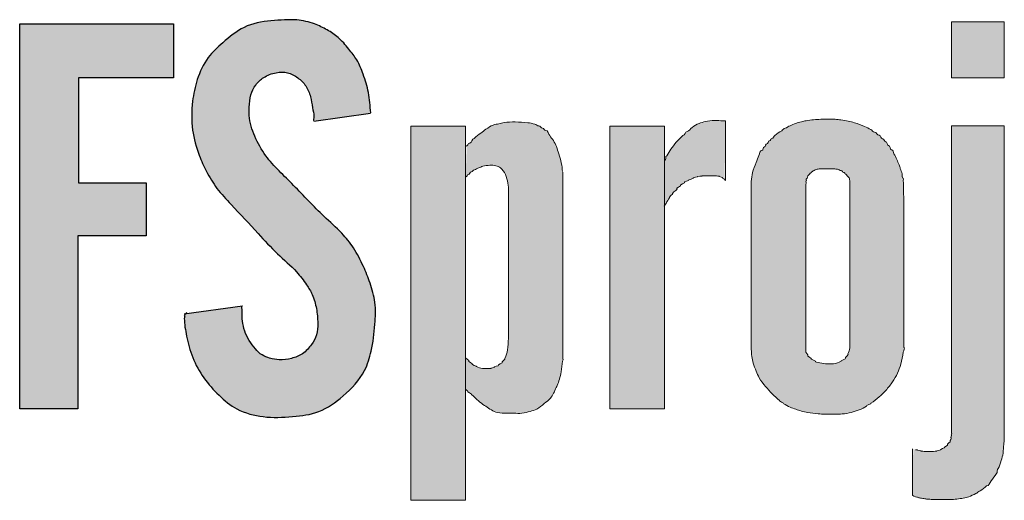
# Model space of a CAD drawing. Header units: centimetres. Extents: x 18292 to 3593338517, y 11794 to 62103.
# Tile 137 of 147: x 3593337145 to 3593337201, y 12859 to 12886. Entities that reach past the tile are written whole.
import ezdxf

# ---------------------------------------------------------------- set-up
doc = ezdxf.new("R2010")
doc.units = ezdxf.units.CM
doc.header["$MEASUREMENT"] = 0

msp = doc.modelspace()

# ---------------------------------------------------------------- hatches: boundary and pattern name
at = {"linetype": 'Continuous', "lineweight": 25, "true_color": 0xdf0000}
for points in [[(3593337154.103, 12869.134), (3593337154.108, 12868.686), (3593337154.137, 12868.4), (3593337154.196, 12868.052), (3593337154.307, 12867.536), (3593337154.411, 12867.145), (3593337154.517, 12866.816), (3593337154.621, 12866.548), (3593337154.741, 12866.285), (3593337154.876, 12866.028), (3593337155.024, 12865.778), (3593337155.185, 12865.536), (3593337155.356, 12865.303), (3593337155.576, 12865.034), (3593337155.809, 12864.777), (3593337156.053, 12864.529), (3593337156.309, 12864.292), (3593337156.532, 12864.105), (3593337156.766, 12863.933), (3593337156.96, 12863.808), (3593337157.163, 12863.697), (3593337157.373, 12863.601), (3593337157.645, 12863.5), (3593337157.925, 12863.418), (3593337158.21, 12863.356), (3593337158.556, 12863.303), (3593337158.902, 12863.271), (3593337159.306, 12863.258), (3593337159.711, 12863.266), (3593337160.233, 12863.3), (3593337160.698, 12863.349), (3593337161.043, 12863.404), (3593337161.326, 12863.466), (3593337161.601, 12863.547), (3593337161.816, 12863.629), (3593337162.024, 12863.726), (3593337162.276, 12863.865), (3593337162.52, 12864.022), (3593337162.757, 12864.194), (3593337163.031, 12864.415), (3593337163.297, 12864.649), (3593337163.509, 12864.852), (3593337163.711, 12865.064), (3593337163.899, 12865.285), (3593337164.039, 12865.47), (3593337164.167, 12865.661), (3593337164.282, 12865.86), (3593337164.384, 12866.067), (3593337164.492, 12866.335), (3593337164.583, 12866.611), (3593337164.671, 12866.948), (3593337164.753, 12867.346), (3593337164.823, 12867.803), (3593337164.88, 12868.32), (3593337164.921, 12868.9), (3593337164.93, 12869.248), (3593337164.92, 12869.536), (3593337164.892, 12869.823), (3593337164.841, 12870.108), (3593337164.773, 12870.389), (3593337164.672, 12870.723), (3593337164.517, 12871.16), (3593337164.345, 12871.589), (3593337164.154, 12872.011), (3593337163.971, 12872.372), (3593337163.799, 12872.674), (3593337163.644, 12872.918), (3593337163.476, 12873.154), (3593337163.298, 12873.382), (3593337163.109, 12873.601), (3593337162.91, 12873.812), (3593337162.621, 12874.094), (3593337161.942, 12874.724), (3593337161.529, 12875.129), (3593337160.885, 12875.794), (3593337160.242, 12876.459), (3593337159.427, 12877.28), (3593337159.149, 12877.575), (3593337158.921, 12877.837), (3593337158.742, 12878.064), (3593337158.576, 12878.3), (3593337158.423, 12878.545), (3593337158.282, 12878.798), (3593337158.13, 12879.112), (3593337157.996, 12879.436), (3593337157.902, 12879.712), (3593337157.842, 12879.937), (3593337157.799, 12880.164), (3593337157.775, 12880.393), (3593337157.77, 12880.624), (3593337157.788, 12881.03), (3593337157.813, 12881.261), (3593337157.844, 12881.432), (3593337157.889, 12881.599), (3593337157.951, 12881.762), (3593337158.029, 12881.918), (3593337158.122, 12882.066), (3593337158.23, 12882.203), (3593337158.351, 12882.328), (3593337158.484, 12882.441), (3593337158.628, 12882.539), (3593337158.78, 12882.623), (3593337158.939, 12882.693), (3593337159.105, 12882.749), (3593337159.275, 12882.79), (3593337159.449, 12882.818), (3593337159.625, 12882.83), (3593337159.799, 12882.822), (3593337159.968, 12882.791), (3593337160.132, 12882.736), (3593337160.289, 12882.659), (3593337160.438, 12882.567), (3593337160.581, 12882.463), (3593337160.715, 12882.35), (3593337160.839, 12882.228), (3593337160.949, 12882.094), (3593337161.044, 12881.95), (3593337161.123, 12881.795), (3593337161.187, 12881.632), (3593337161.238, 12881.465), (3593337161.289, 12881.238), (3593337161.38, 12880.727), (3593337161.423, 12880.5), (3593337161.441, 12880.326), (3593337161.444, 12880.041), (3593337164.658, 12880.521), (3593337164.605, 12881.131), (3593337164.553, 12881.516), (3593337164.49, 12881.843), (3593337164.408, 12882.166), (3593337164.292, 12882.538), (3593337164.14, 12882.958), (3593337164.03, 12883.214), (3593337163.931, 12883.413), (3593337163.818, 12883.604), (3593337163.66, 12883.832), (3593337163.418, 12884.138), (3593337163.166, 12884.437), (3593337162.976, 12884.639), (3593337162.814, 12884.791), (3593337162.641, 12884.93), (3593337162.458, 12885.058), (3593337162.221, 12885.204), (3593337161.927, 12885.362), (3593337161.675, 12885.479), (3593337161.415, 12885.581), (3593337161.149, 12885.664), (3593337160.878, 12885.729), (3593337160.602, 12885.772), (3593337160.325, 12885.792), (3593337159.991, 12885.791), (3593337159.27, 12885.761), (3593337158.881, 12885.728), (3593337158.547, 12885.683), (3593337158.216, 12885.617), (3593337157.946, 12885.544), (3593337157.685, 12885.451), (3593337157.482, 12885.362), (3593337157.288, 12885.258), (3593337157.053, 12885.11), (3593337156.828, 12884.947), (3593337156.566, 12884.737), (3593337156.142, 12884.367), (3593337155.896, 12884.139), (3593337155.701, 12883.941), (3593337155.555, 12883.775), (3593337155.419, 12883.6), (3593337155.295, 12883.416), (3593337155.156, 12883.175), (3593337155.034, 12882.924), (3593337154.927, 12882.664), (3593337154.818, 12882.346), (3593337154.728, 12882.024), (3593337154.645, 12881.644), (3593337154.584, 12881.26), (3593337154.543, 12880.872), (3593337154.523, 12880.482), (3593337154.526, 12880.092), (3593337154.549, 12879.758), (3593337154.591, 12879.427), (3593337154.652, 12879.099), (3593337154.731, 12878.774), (3593337154.844, 12878.401), (3593337154.977, 12878.034), (3593337155.127, 12877.675), (3593337155.294, 12877.323), (3593337155.476, 12876.979), (3593337155.646, 12876.691), (3593337155.829, 12876.412), (3593337155.993, 12876.187), (3593337156.203, 12875.929), (3593337156.461, 12875.637), (3593337157.982, 12874.015), (3593337158.885, 12873.032), (3593337159.194, 12872.712), (3593337159.474, 12872.442), (3593337160.13, 12871.84), (3593337160.366, 12871.605), (3593337160.553, 12871.4), (3593337160.729, 12871.185), (3593337160.928, 12870.917), (3593337161.115, 12870.64), (3593337161.258, 12870.401), (3593337161.357, 12870.202), (3593337161.438, 12869.995), (3593337161.503, 12869.782), (3593337161.566, 12869.51), (3593337161.618, 12869.18), (3593337161.65, 12868.849), (3593337161.661, 12868.513), (3593337161.654, 12868.289), (3593337161.635, 12868.123), (3593337161.599, 12867.961), (3593337161.545, 12867.805), (3593337161.473, 12867.654), (3593337161.387, 12867.509), (3593337161.257, 12867.325), (3593337161.152, 12867.193), (3593337161.037, 12867.07), (3593337160.914, 12866.958), (3593337160.781, 12866.859), (3593337160.637, 12866.775), (3593337160.485, 12866.705), (3593337160.327, 12866.647), (3593337160.11, 12866.588), (3593337159.89, 12866.549), (3593337159.669, 12866.529), (3593337159.446, 12866.53), (3593337159.225, 12866.553), (3593337159.006, 12866.596), (3593337158.845, 12866.642), (3593337158.688, 12866.701), (3593337158.54, 12866.777), (3593337158.447, 12866.839), (3593337158.319, 12866.945), (3593337158.2, 12867.063), (3593337158.053, 12867.232), (3593337157.918, 12867.409), (3593337157.794, 12867.593), (3593337157.683, 12867.786), (3593337157.587, 12867.986), (3593337157.527, 12868.143), (3593337157.464, 12868.36), (3593337157.411, 12868.633), (3593337157.38, 12868.896), (3593337157.372, 12869.11), (3593337157.386, 12869.347), (3593337157.396, 12869.531)], [(3593337144.779, 12863.742), (3593337148.074, 12863.742), (3593337148.074, 12873.556), (3593337151.945, 12873.556), (3593337151.945, 12876.556), (3593337148.103, 12876.556), (3593337148.103, 12882.501), (3593337153.488, 12882.501), (3593337153.488, 12885.557), (3593337144.779, 12885.557)]]:
    msp.add_hatch(color=12, dxfattribs=at).paths.add_polyline_path(points)
at = {"linetype": 'Continuous', "lineweight": 20}
for points in [[(3593337200.544, 12885.68), (3593337197.562, 12885.68), (3593337197.562, 12882.506), (3593337200.544, 12882.506)], [(3593337170.037, 12879.764), (3593337166.938, 12879.764), (3593337166.938, 12858.558), (3593337170.037, 12858.558)], [(3593337170.103, 12878.668), (3593337170.037, 12876.88), (3593337170.238, 12877.067), (3593337170.465, 12877.254), (3593337170.558, 12877.312), (3593337170.709, 12877.377), (3593337170.999, 12877.493), (3593337171.123, 12877.524), (3593337171.306, 12877.544), (3593337171.565, 12877.548), (3593337171.711, 12877.531), (3593337171.816, 12877.501), (3593337171.916, 12877.454), (3593337172.009, 12877.394), (3593337172.092, 12877.321), (3593337172.176, 12877.223), (3593337172.246, 12877.115), (3593337172.311, 12876.984), (3593337172.365, 12876.829), (3593337172.411, 12876.634), (3593337172.449, 12876.363), (3593337172.467, 12876.071), (3593337172.462, 12875.741), (3593337172.455, 12875.612), (3593337172.452, 12867.545), (3593337172.435, 12867.26), (3593337172.403, 12867.041), (3593337172.353, 12866.842), (3593337172.287, 12866.663), (3593337172.209, 12866.505), (3593337172.147, 12866.413), (3593337172.01, 12866.282), (3593337171.902, 12866.214), (3593337171.715, 12866.129), (3593337171.522, 12866.052), (3593337171.127, 12866.037), (3593337170.986, 12866.039), (3593337170.863, 12866.063), (3593337170.697, 12866.122), (3593337170.506, 12866.207), (3593337170.413, 12866.264), (3593337170.126, 12866.561), (3593337170.037, 12866.65), (3593337170.037, 12864.85), (3593337170.146, 12864.738), (3593337170.302, 12864.611), (3593337170.439, 12864.497), (3593337170.747, 12864.205), (3593337170.903, 12864.08), (3593337171.197, 12863.877), (3593337171.536, 12863.66), (3593337171.674, 12863.587), (3593337171.799, 12863.542), (3593337171.952, 12863.512), (3593337172.154, 12863.497), (3593337172.847, 12863.492), (3593337173.137, 12863.489), (3593337173.314, 12863.506), (3593337173.532, 12863.553), (3593337173.855, 12863.648), (3593337174.021, 12863.713), (3593337174.156, 12863.788), (3593337174.301, 12863.891), (3593337174.704, 12864.216), (3593337174.815, 12864.324), (3593337174.898, 12864.427), (3593337174.981, 12864.559), (3593337175.083, 12864.759), (3593337175.255, 12865.149), (3593337175.336, 12865.381), (3593337175.41, 12865.661), (3593337175.467, 12865.968), (3593337175.528, 12866.455), (3593337175.54, 12866.566), (3593337175.53, 12877.173), (3593337175.475, 12877.566), (3593337175.417, 12877.831), (3593337175.239, 12878.432), (3593337175.154, 12878.668), (3593337175.073, 12878.838), (3593337174.986, 12878.98), (3593337174.773, 12879.266), (3593337174.652, 12879.438), (3593337174.582, 12879.514), (3593337174.5, 12879.577), (3593337174.183, 12879.78), (3593337174.05, 12879.842), (3593337173.871, 12879.901), (3593337173.667, 12879.945), (3593337173.377, 12879.981), (3593337173.022, 12880), (3593337172.603, 12880), (3593337172.332, 12879.981), (3593337172.106, 12879.943), (3593337171.656, 12879.846), (3593337171.52, 12879.797), (3593337171.373, 12879.718), (3593337171.163, 12879.576), (3593337170.711, 12879.239), (3593337170.553, 12879.103), (3593337170.407, 12878.953), (3593337170.262, 12878.803)], [(3593337181.304, 12879.764), (3593337178.204, 12879.764), (3593337178.204, 12863.748), (3593337181.304, 12863.748)], [(3593337181.328, 12877.875), (3593337181.304, 12875.231), (3593337181.432, 12875.464), (3593337181.701, 12875.892), (3593337181.782, 12875.998), (3593337181.909, 12876.134), (3593337182.179, 12876.391), (3593337182.323, 12876.509), (3593337182.456, 12876.599), (3593337182.644, 12876.699), (3593337182.898, 12876.814), (3593337183.1, 12876.884), (3593337183.268, 12876.923), (3593337183.48, 12876.946), (3593337183.826, 12876.954), (3593337184.319, 12876.942), (3593337184.423, 12876.923), (3593337184.598, 12876.827), (3593337184.699, 12876.739), (3593337184.759, 12880.071), (3593337184.418, 12880.076), (3593337184.103, 12880.083), (3593337183.867, 12880.066), (3593337183.612, 12880.024), (3593337183.399, 12879.973), (3593337183.232, 12879.912), (3593337183.074, 12879.831), (3593337182.89, 12879.712), (3593337182.684, 12879.556), (3593337182.506, 12879.4), (3593337182.093, 12879), (3593337181.946, 12878.84), (3593337181.799, 12878.653), (3593337181.562, 12878.31), (3593337181.439, 12878.107)], [(3593337195.353, 12858.853), (3593337195.45, 12858.798), (3593337195.621, 12858.731), (3593337195.78, 12858.686), (3593337196.198, 12858.622), (3593337196.731, 12858.601), (3593337197.338, 12858.602), (3593337197.613, 12858.609), (3593337197.961, 12858.644), (3593337198.269, 12858.695), (3593337198.484, 12858.747), (3593337198.657, 12858.808), (3593337198.857, 12858.902), (3593337199.081, 12859.029), (3593337199.281, 12859.162), (3593337199.44, 12859.286), (3593337199.576, 12859.411), (3593337199.725, 12859.573), (3593337199.912, 12859.802), (3593337200.027, 12859.969), (3593337200.106, 12860.114), (3593337200.219, 12860.385), (3593337200.356, 12860.747), (3593337200.422, 12860.976), (3593337200.468, 12861.211), (3593337200.498, 12861.504), (3593337200.541, 12862.017), (3593337200.544, 12879.779), (3593337197.562, 12879.779), (3593337197.559, 12862.35), (3593337197.52, 12862.018), (3593337197.492, 12861.923), (3593337197.393, 12861.778), (3593337197.252, 12861.638), (3593337197.131, 12861.538), (3593337197.015, 12861.463), (3593337196.891, 12861.404), (3593337196.741, 12861.356), (3593337196.586, 12861.328), (3593337196.409, 12861.318), (3593337196.035, 12861.317), (3593337195.899, 12861.336), (3593337195.633, 12861.407), (3593337195.497, 12861.43), (3593337195.387, 12861.464)]]:
    msp.add_hatch(color=152, dxfattribs=at).paths.add_polyline_path(points)
h = msp.add_hatch(color=152, dxfattribs=at)
h.paths.add_polyline_path([(3593337186.215, 12867.083), (3593337186.245, 12866.713), (3593337186.281, 12866.49), (3593337186.33, 12866.298), (3593337186.417, 12866.059), (3593337186.605, 12865.614), (3593337186.683, 12865.463), (3593337186.791, 12865.298), (3593337186.949, 12865.096), (3593337187.244, 12864.751), (3593337187.42, 12864.566), (3593337187.628, 12864.374), (3593337187.933, 12864.12), (3593337188.072, 12864.021), (3593337188.244, 12863.924), (3593337188.503, 12863.807), (3593337188.795, 12863.696), (3593337189.093, 12863.606), (3593337189.398, 12863.538), (3593337189.734, 12863.486), (3593337190.073, 12863.456), (3593337190.583, 12863.441), (3593337191.206, 12863.446), (3593337191.46, 12863.464), (3593337191.713, 12863.504), (3593337191.989, 12863.568), (3593337192.232, 12863.646), (3593337192.441, 12863.735), (3593337192.666, 12863.855), (3593337192.956, 12864.032), (3593337193.189, 12864.194), (3593337193.389, 12864.353), (3593337193.578, 12864.524), (3593337193.776, 12864.727), (3593337193.981, 12864.962), (3593337194.154, 12865.187), (3593337194.297, 12865.399), (3593337194.424, 12865.62), (3593337194.532, 12865.851), (3593337194.622, 12866.09), (3593337194.701, 12866.362), (3593337194.774, 12866.695), (3593337194.863, 12867.226), (3593337194.86, 12875.501), (3593337194.817, 12876.824), (3593337194.791, 12876.966), (3593337194.723, 12877.183), (3593337194.554, 12877.648), (3593337194.418, 12877.949), (3593337194.239, 12878.297), (3593337194.142, 12878.455), (3593337193.851, 12878.856), (3593337193.767, 12878.946), (3593337193.452, 12879.244), (3593337193.321, 12879.344), (3593337192.96, 12879.583), (3593337192.76, 12879.691), (3593337192.496, 12879.809), (3593337192.205, 12879.915), (3593337191.889, 12880.008), (3593337191.607, 12880.071), (3593337191.219, 12880.128), (3593337190.932, 12880.155), (3593337190.416, 12880.162), (3593337190.045, 12880.152), (3593337189.614, 12880.113), (3593337189.267, 12880.062), (3593337189.005, 12880.004), (3593337188.729, 12879.919), (3593337188.46, 12879.814), (3593337188.255, 12879.716), (3593337188.114, 12879.631), (3593337187.877, 12879.467), (3593337187.65, 12879.321), (3593337187.554, 12879.244), (3593337187.351, 12879.04), (3593337187.217, 12878.911), (3593337186.941, 12878.577), (3593337186.812, 12878.391), (3593337186.685, 12878.178), (3593337186.596, 12877.992), (3593337186.347, 12877.357), (3593337186.287, 12877.161), (3593337186.247, 12876.959), (3593337186.215, 12876.651)])
h.paths.add_polyline_path([(3593337189.312, 12866.986), (3593337189.314, 12876.636), (3593337189.336, 12876.749), (3593337189.37, 12876.838), (3593337189.428, 12876.938), (3593337189.521, 12877.059), (3593337189.602, 12877.141), (3593337189.692, 12877.212), (3593337189.826, 12877.287), (3593337189.915, 12877.32), (3593337190.048, 12877.338), (3593337190.66, 12877.356), (3593337190.908, 12877.35), (3593337191.079, 12877.328), (3593337191.208, 12877.291), (3593337191.312, 12877.243), (3593337191.407, 12877.178), (3593337191.568, 12877.042), (3593337191.649, 12876.961), (3593337191.769, 12876.782), (3593337191.797, 12876.666), (3593337191.793, 12867.177), (3593337191.741, 12866.999), (3593337191.652, 12866.78), (3593337191.591, 12866.671), (3593337191.464, 12866.541), (3593337191.344, 12866.467), (3593337191.159, 12866.379), (3593337190.997, 12866.323), (3593337190.862, 12866.296), (3593337190.708, 12866.287), (3593337190.382, 12866.302), (3593337190.167, 12866.33), (3593337190.001, 12866.37), (3593337189.856, 12866.425), (3593337189.721, 12866.498), (3593337189.581, 12866.597), (3593337189.426, 12866.749), (3593337189.37, 12866.841)], flags=0)

# ---------------------------------------------------------------- linework, layer by layer
at = {"color": 152, "linetype": 'Continuous', "lineweight": 20}
for p, q in [((3593337172.455, 12867.736), (3593337172.455, 12875.612)), ((3593337178.204, 12863.748), (3593337181.304, 12863.748))]:
    msp.add_line(p, q, dxfattribs=at)
at = {"color": 12, "linetype": 'Continuous', "lineweight": 25, "true_color": 0xdf0000, "flags": 128}
msp.add_lwpolyline([(3593337144.779, 12863.742), (3593337144.779, 12885.557), (3593337153.488, 12885.557), (3593337153.488, 12882.501), (3593337148.103, 12882.501), (3593337148.103, 12876.556), (3593337151.945, 12876.556), (3593337151.945, 12873.556), (3593337148.074, 12873.556), (3593337148.074, 12863.742)], close=True, dxfattribs=at)
at = {"color": 152, "linetype": 'Continuous', "lineweight": 20, "flags": 128}
for points in [[(3593337197.562, 12885.68), (3593337200.544, 12885.68), (3593337200.544, 12882.506), (3593337197.562, 12882.506)], [(3593337166.938, 12879.764), (3593337170.037, 12879.764), (3593337170.037, 12858.558), (3593337166.938, 12858.558)], [(3593337178.204, 12879.764), (3593337181.304, 12879.764), (3593337181.304, 12863.748), (3593337178.204, 12863.748)]]:
    msp.add_lwpolyline(points, close=True, dxfattribs=at)
at = {"color": 12, "linetype": 'Continuous', "lineweight": 25, "true_color": 0xdf0000, "flags": 128}
for points in [[(3593337161.444, 12880.041), (3593337164.648, 12880.51)], [(3593337154.103, 12869.134), (3593337157.392, 12869.585)]]:
    msp.add_lwpolyline(points, dxfattribs=at)
at = {"color": 152, "linetype": 'Continuous', "lineweight": 20, "flags": 128}
for points in [[(3593337184.759, 12880.071), (3593337184.759, 12876.681)], [(3593337197.562, 12862.37), (3593337197.562, 12879.779), (3593337200.544, 12879.779), (3593337200.544, 12862.054)], [(3593337175.532, 12877.152), (3593337175.54, 12866.566)], [(3593337186.213, 12876.63), (3593337186.213, 12867.111)], [(3593337189.312, 12876.483), (3593337189.312, 12866.986)], [(3593337191.797, 12867.192), (3593337191.797, 12876.666)], [(3593337194.863, 12867.226), (3593337194.863, 12875.439)], [(3593337195.353, 12858.853), (3593337195.353, 12861.469)]]:
    msp.add_lwpolyline(points, dxfattribs=at)
at = {"color": 12, "linetype": 'Continuous', "lineweight": 25, "true_color": 0xdf0000}
for points, knots in [([(3593337164.658, 12880.521), (3593337164.628, 12880.907), (3593337164.598, 12881.294), (3593337164.526, 12881.673), (3593337164.459, 12882.023), (3593337164.355, 12882.367), (3593337164.234, 12882.706), (3593337164.134, 12882.987), (3593337164.022, 12883.264), (3593337163.871, 12883.518), (3593337163.742, 12883.736), (3593337163.583, 12883.937), (3593337163.421, 12884.135), (3593337163.23, 12884.369), (3593337163.035, 12884.599), (3593337162.808, 12884.795), (3593337162.62, 12884.958), (3593337162.41, 12885.096), (3593337162.192, 12885.22), (3593337161.964, 12885.351), (3593337161.727, 12885.465), (3593337161.481, 12885.557), (3593337161.157, 12885.677), (3593337160.816, 12885.759), (3593337160.472, 12885.784), (3593337160.242, 12885.801), (3593337160.011, 12885.793), (3593337159.781, 12885.784), (3593337159.524, 12885.775), (3593337159.268, 12885.764), (3593337159.011, 12885.741), (3593337158.488, 12885.694), (3593337157.958, 12885.592), (3593337157.492, 12885.366), (3593337157.047, 12885.152), (3593337156.661, 12884.825), (3593337156.283, 12884.493), (3593337155.985, 12884.229), (3593337155.692, 12883.963), (3593337155.456, 12883.65), (3593337155.177, 12883.28), (3593337154.979, 12882.846), (3593337154.835, 12882.401), (3593337154.707, 12882.001), (3593337154.623, 12881.593), (3593337154.573, 12881.178), (3593337154.508, 12880.637), (3593337154.5, 12880.085), (3593337154.573, 12879.545), (3593337154.639, 12879.056), (3593337154.772, 12878.576), (3593337154.946, 12878.114), (3593337155.064, 12877.802), (3593337155.202, 12877.498), (3593337155.356, 12877.202), (3593337155.531, 12876.867), (3593337155.726, 12876.541), (3593337155.953, 12876.239), (3593337156.196, 12875.916), (3593337156.475, 12875.619), (3593337156.753, 12875.324), (3593337157.27, 12874.776), (3593337157.786, 12874.232), (3593337158.293, 12873.677), (3593337158.645, 12873.291), (3593337158.993, 12872.9), (3593337159.372, 12872.538), (3593337159.735, 12872.191), (3593337160.127, 12871.871), (3593337160.464, 12871.5), (3593337160.671, 12871.272), (3593337160.858, 12871.025), (3593337161.031, 12870.768), (3593337161.149, 12870.593), (3593337161.261, 12870.413), (3593337161.348, 12870.222), (3593337161.463, 12869.969), (3593337161.534, 12869.696), (3593337161.582, 12869.422), (3593337161.63, 12869.15), (3593337161.655, 12868.876), (3593337161.66, 12868.598), (3593337161.665, 12868.375), (3593337161.656, 12868.149), (3593337161.593, 12867.939), (3593337161.535, 12867.745), (3593337161.43, 12867.565), (3593337161.311, 12867.397), (3593337161.166, 12867.194), (3593337160.999, 12867.008), (3593337160.798, 12866.87), (3593337160.611, 12866.743), (3593337160.394, 12866.658), (3593337160.171, 12866.603), (3593337159.943, 12866.546), (3593337159.709, 12866.52), (3593337159.477, 12866.529), (3593337159.295, 12866.536), (3593337159.113, 12866.565), (3593337158.936, 12866.614), (3593337158.786, 12866.656), (3593337158.639, 12866.713), (3593337158.509, 12866.796), (3593337158.367, 12866.887), (3593337158.245, 12867.009), (3593337158.133, 12867.138), (3593337158.002, 12867.288), (3593337157.884, 12867.447), (3593337157.78, 12867.616), (3593337157.677, 12867.784), (3593337157.588, 12867.961), (3593337157.524, 12868.151), (3593337157.462, 12868.335), (3593337157.424, 12868.531), (3593337157.399, 12868.714), (3593337157.374, 12868.902), (3593337157.363, 12869.077), (3593337157.381, 12869.295), (3593337157.389, 12869.395), (3593337157.309, 12869.585), (3593337157.392, 12869.585)], [0, 0, 0, 0, 1, 1, 1, 2, 2, 2, 3, 3, 3, 4, 4, 4, 5, 5, 5, 6, 6, 6, 7, 7, 7, 8, 8, 8, 9, 9, 9, 10, 10, 10, 11, 11, 11, 12, 12, 12, 13, 13, 13, 14, 14, 14, 15, 15, 15, 16, 16, 16, 17, 17, 17, 18, 18, 18, 19, 19, 19, 20, 20, 20, 21, 21, 21, 22, 22, 22, 23, 23, 23, 24, 24, 24, 25, 25, 25, 26, 26, 26, 27, 27, 27, 28, 28, 28, 29, 29, 29, 30, 30, 30, 31, 31, 31, 32, 32, 32, 33, 33, 33, 34, 34, 34, 35, 35, 35, 36, 36, 36, 37, 37, 37, 38, 38, 38, 39, 39, 39, 40, 40, 40, 40]), ([(3593337154.239, 12869.2), (3593337154.245, 12869.2), (3593337154.063, 12869.007), (3593337154.101, 12869.007), (3593337154.153, 12869.007), (3593337154.101, 12868.909), (3593337154.101, 12868.863), (3593337154.101, 12868.543), (3593337154.163, 12868.202), (3593337154.233, 12867.869), (3593337154.321, 12867.451), (3593337154.423, 12867.046), (3593337154.577, 12866.657), (3593337154.739, 12866.246), (3593337154.958, 12865.853), (3593337155.216, 12865.492), (3593337155.467, 12865.14), (3593337155.755, 12864.817), (3593337156.068, 12864.515), (3593337156.376, 12864.218), (3593337156.708, 12863.94), (3593337157.082, 12863.739), (3593337157.538, 12863.494), (3593337158.056, 12863.361), (3593337158.573, 12863.301), (3593337159.127, 12863.236), (3593337159.681, 12863.253), (3593337160.239, 12863.301), (3593337160.744, 12863.344), (3593337161.254, 12863.411), (3593337161.719, 12863.59), (3593337162.224, 12863.784), (3593337162.677, 12864.109), (3593337163.098, 12864.473), (3593337163.584, 12864.891), (3593337164.028, 12865.36), (3593337164.312, 12865.918), (3593337164.488, 12866.262), (3593337164.603, 12866.64), (3593337164.688, 12867.021), (3593337164.799, 12867.52), (3593337164.858, 12868.024), (3593337164.897, 12868.533), (3593337164.93, 12868.949), (3593337164.95, 12869.369), (3593337164.897, 12869.78), (3593337164.85, 12870.151), (3593337164.745, 12870.515), (3593337164.622, 12870.871), (3593337164.511, 12871.19), (3593337164.386, 12871.503), (3593337164.247, 12871.811), (3593337164.082, 12872.176), (3593337163.898, 12872.533), (3593337163.678, 12872.867), (3593337163.485, 12873.161), (3593337163.265, 12873.437), (3593337163.024, 12873.693), (3593337162.707, 12874.032), (3593337162.354, 12874.335), (3593337162.016, 12874.654), (3593337161.419, 12875.215), (3593337160.868, 12875.823), (3593337160.294, 12876.406), (3593337160.022, 12876.682), (3593337159.746, 12876.953), (3593337159.475, 12877.231), (3593337159.208, 12877.504), (3593337158.947, 12877.785), (3593337158.721, 12878.091), (3593337158.471, 12878.431), (3593337158.264, 12878.802), (3593337158.094, 12879.194), (3593337157.932, 12879.569), (3593337157.805, 12879.963), (3593337157.777, 12880.364), (3593337157.765, 12880.521), (3593337157.769, 12880.678), (3593337157.777, 12880.835), (3593337157.788, 12881.075), (3593337157.806, 12881.316), (3593337157.873, 12881.545), (3593337157.93, 12881.742), (3593337158.022, 12881.931), (3593337158.145, 12882.097), (3593337158.269, 12882.265), (3593337158.425, 12882.409), (3593337158.599, 12882.521), (3593337158.811, 12882.658), (3593337159.051, 12882.748), (3593337159.303, 12882.796), (3593337159.518, 12882.837), (3593337159.741, 12882.846), (3593337159.949, 12882.796), (3593337160.157, 12882.745), (3593337160.351, 12882.635), (3593337160.527, 12882.504), (3593337160.702, 12882.375), (3593337160.86, 12882.225), (3593337160.981, 12882.049), (3593337161.108, 12881.864), (3593337161.193, 12881.65), (3593337161.247, 12881.431), (3593337161.298, 12881.226), (3593337161.323, 12881.018), (3593337161.362, 12880.813), (3593337161.394, 12880.646), (3593337161.436, 12880.483), (3593337161.441, 12880.309), (3593337161.444, 12880.233), (3593337161.373, 12880.082), (3593337161.443, 12880.082)], [0, 0, 0, 0, 1, 1, 1, 2, 2, 2, 3, 3, 3, 4, 4, 4, 5, 5, 5, 6, 6, 6, 7, 7, 7, 8, 8, 8, 9, 9, 9, 10, 10, 10, 11, 11, 11, 12, 12, 12, 13, 13, 13, 14, 14, 14, 15, 15, 15, 16, 16, 16, 17, 17, 17, 18, 18, 18, 19, 19, 19, 20, 20, 20, 21, 21, 21, 22, 22, 22, 23, 23, 23, 24, 24, 24, 25, 25, 25, 26, 26, 26, 27, 27, 27, 28, 28, 28, 29, 29, 29, 30, 30, 30, 31, 31, 31, 32, 32, 32, 33, 33, 33, 34, 34, 34, 35, 35, 35, 36, 36, 36, 37, 37, 37, 37])]:
    msp.add_open_spline(points, degree=3, knots=knots, dxfattribs=at)
at = {"color": 152, "linetype": 'Continuous', "lineweight": 20}
for points, knots in [([(3593337170.523, 12879.074), (3593337170.636, 12879.185), (3593337170.765, 12879.281), (3593337170.892, 12879.376), (3593337170.99, 12879.449), (3593337171.087, 12879.521), (3593337171.187, 12879.593), (3593337171.316, 12879.685), (3593337171.449, 12879.775), (3593337171.596, 12879.827), (3593337171.7, 12879.864), (3593337171.811, 12879.881), (3593337171.921, 12879.903), (3593337172.02, 12879.924), (3593337172.119, 12879.948), (3593337172.218, 12879.965), (3593337172.423, 12880), (3593337172.634, 12880.004), (3593337172.843, 12880.003), (3593337173.08, 12880.001), (3593337173.317, 12879.993), (3593337173.551, 12879.962), (3593337173.687, 12879.945), (3593337173.822, 12879.919), (3593337173.952, 12879.877), (3593337174.034, 12879.851), (3593337174.102, 12879.777), (3593337174.187, 12879.777), (3593337174.269, 12879.777), (3593337174.311, 12879.643), (3593337174.394, 12879.643), (3593337174.466, 12879.643), (3593337174.501, 12879.524), (3593337174.571, 12879.524), (3593337174.694, 12879.524), (3593337174.726, 12879.331), (3593337174.799, 12879.228), (3593337174.867, 12879.132), (3593337174.943, 12879.045), (3593337175.008, 12878.948), (3593337175.077, 12878.843), (3593337175.132, 12878.727), (3593337175.178, 12878.608), (3593337175.229, 12878.475), (3593337175.268, 12878.339), (3593337175.309, 12878.203), (3593337175.361, 12878.029), (3593337175.415, 12877.856), (3593337175.453, 12877.679), (3593337175.487, 12877.518), (3593337175.508, 12877.354), (3593337175.527, 12877.191)], [0, 0, 0, 0, 1, 1, 1, 2, 2, 2, 3, 3, 3, 4, 4, 4, 5, 5, 5, 6, 6, 6, 7, 7, 7, 8, 8, 8, 9, 9, 9, 10, 10, 10, 11, 11, 11, 12, 12, 12, 13, 13, 13, 14, 14, 14, 15, 15, 15, 16, 16, 16, 17, 17, 17, 17]), ([(3593337182.342, 12879.243), (3593337182.452, 12879.243), (3593337182.472, 12879.469), (3593337182.582, 12879.469), (3593337182.702, 12879.469), (3593337182.767, 12879.623), (3593337182.865, 12879.694), (3593337182.988, 12879.782), (3593337183.116, 12879.864), (3593337183.255, 12879.922), (3593337183.37, 12879.97), (3593337183.492, 12880), (3593337183.615, 12880.025), (3593337183.782, 12880.059), (3593337183.951, 12880.081), (3593337184.119, 12880.083), (3593337184.287, 12880.086), (3593337184.454, 12880.07), (3593337184.626, 12880.07), (3593337184.67, 12880.07), (3593337184.715, 12880.071), (3593337184.759, 12880.071)], [0, 0, 0, 0, 1, 1, 1, 2, 2, 2, 3, 3, 3, 4, 4, 4, 5, 5, 5, 6, 6, 6, 7, 7, 7, 7]), ([(3593337186.213, 12876.63), (3593337186.227, 12876.8), (3593337186.241, 12876.97), (3593337186.28, 12877.134), (3593337186.326, 12877.329), (3593337186.408, 12877.516), (3593337186.482, 12877.705), (3593337186.535, 12877.84), (3593337186.585, 12877.975), (3593337186.648, 12878.105), (3593337186.697, 12878.205), (3593337186.702, 12878.395), (3593337186.814, 12878.395), (3593337186.896, 12878.395), (3593337186.874, 12878.596), (3593337186.955, 12878.596), (3593337187.027, 12878.596), (3593337187.02, 12878.762), (3593337187.092, 12878.762), (3593337187.167, 12878.762), (3593337187.163, 12878.933), (3593337187.237, 12878.933), (3593337187.306, 12878.933), (3593337187.318, 12879.074), (3593337187.387, 12879.074), (3593337187.463, 12879.074), (3593337187.49, 12879.186), (3593337187.545, 12879.236), (3593337187.662, 12879.344), (3593337187.806, 12879.418), (3593337187.939, 12879.507), (3593337188.007, 12879.553), (3593337188.058, 12879.648), (3593337188.14, 12879.648), (3593337188.243, 12879.648), (3593337188.31, 12879.793), (3593337188.413, 12879.793)], [0, 0, 0, 0, 1, 1, 1, 2, 2, 2, 3, 3, 3, 4, 4, 4, 5, 5, 5, 6, 6, 6, 7, 7, 7, 8, 8, 8, 9, 9, 9, 10, 10, 10, 11, 11, 11, 12, 12, 12, 12]), ([(3593337188.413, 12879.793), (3593337188.519, 12879.841), (3593337188.628, 12879.883), (3593337188.738, 12879.922), (3593337188.84, 12879.957), (3593337188.944, 12879.989), (3593337189.05, 12880.016), (3593337189.139, 12880.038), (3593337189.229, 12880.056), (3593337189.319, 12880.071), (3593337189.459, 12880.095), (3593337189.6, 12880.112), (3593337189.742, 12880.127), (3593337189.876, 12880.14), (3593337190.011, 12880.152), (3593337190.145, 12880.157), (3593337190.296, 12880.163), (3593337190.447, 12880.162), (3593337190.598, 12880.161), (3593337190.721, 12880.161), (3593337190.844, 12880.16), (3593337190.966, 12880.153), (3593337191.076, 12880.146), (3593337191.186, 12880.133), (3593337191.295, 12880.119), (3593337191.434, 12880.1), (3593337191.573, 12880.079), (3593337191.709, 12880.05), (3593337191.827, 12880.026), (3593337191.944, 12879.995), (3593337192.06, 12879.961), (3593337192.253, 12879.903), (3593337192.443, 12879.835), (3593337192.627, 12879.753), (3593337192.749, 12879.699), (3593337192.868, 12879.64), (3593337192.98, 12879.571), (3593337193.053, 12879.526), (3593337193.109, 12879.43), (3593337193.194, 12879.43), (3593337193.298, 12879.43), (3593337193.344, 12879.248), (3593337193.448, 12879.248), (3593337193.541, 12879.248), (3593337193.557, 12879.054), (3593337193.651, 12879.054), (3593337193.733, 12879.054), (3593337193.745, 12878.885), (3593337193.826, 12878.885), (3593337193.915, 12878.885), (3593337193.896, 12878.669), (3593337193.986, 12878.669), (3593337194.085, 12878.669), (3593337194.061, 12878.428), (3593337194.16, 12878.428), (3593337194.25, 12878.428), (3593337194.253, 12878.273), (3593337194.295, 12878.194), (3593337194.349, 12878.09), (3593337194.402, 12877.985), (3593337194.452, 12877.878), (3593337194.5, 12877.776), (3593337194.547, 12877.672), (3593337194.586, 12877.565), (3593337194.61, 12877.501), (3593337194.631, 12877.437), (3593337194.654, 12877.373), (3593337194.689, 12877.273), (3593337194.728, 12877.174), (3593337194.76, 12877.072), (3593337194.787, 12876.988), (3593337194.729, 12876.814), (3593337194.818, 12876.814), (3593337194.858, 12876.814), (3593337194.822, 12876.732), (3593337194.823, 12876.691), (3593337194.83, 12876.274), (3593337194.845, 12875.857), (3593337194.863, 12875.439)], [0, 0, 0, 0, 1, 1, 1, 2, 2, 2, 3, 3, 3, 4, 4, 4, 5, 5, 5, 6, 6, 6, 7, 7, 7, 8, 8, 8, 9, 9, 9, 10, 10, 10, 11, 11, 11, 12, 12, 12, 13, 13, 13, 14, 14, 14, 15, 15, 15, 16, 16, 16, 17, 17, 17, 18, 18, 18, 19, 19, 19, 20, 20, 20, 21, 21, 21, 22, 22, 22, 23, 23, 23, 24, 24, 24, 25, 25, 25, 26, 26, 26, 26]), ([(3593337170.037, 12878.616), (3593337170.139, 12878.616), (3593337170.169, 12878.811), (3593337170.27, 12878.811), (3593337170.391, 12878.811), (3593337170.401, 12879.074), (3593337170.523, 12879.074)], [0, 0, 0, 0, 1, 1, 1, 2, 2, 2, 2]), ([(3593337181.43, 12878.09), (3593337181.497, 12878.216), (3593337181.577, 12878.335), (3593337181.658, 12878.453), (3593337181.752, 12878.59), (3593337181.847, 12878.725), (3593337181.955, 12878.85), (3593337182.075, 12878.989), (3593337182.21, 12879.115), (3593337182.342, 12879.243)], [0, 0, 0, 0, 1, 1, 1, 2, 2, 2, 3, 3, 3, 3]), ([(3593337170.037, 12876.88), (3593337170.109, 12876.88), (3593337170.122, 12877.029), (3593337170.194, 12877.029), (3593337170.271, 12877.029), (3593337170.292, 12877.177), (3593337170.369, 12877.177), (3593337170.436, 12877.177), (3593337170.464, 12877.297), (3593337170.53, 12877.297), (3593337170.624, 12877.297), (3593337170.695, 12877.408), (3593337170.79, 12877.408), (3593337170.87, 12877.408), (3593337170.935, 12877.472), (3593337171.01, 12877.496), (3593337171.137, 12877.536), (3593337171.273, 12877.544), (3593337171.41, 12877.548), (3593337171.526, 12877.551), (3593337171.642, 12877.551), (3593337171.752, 12877.522), (3593337171.842, 12877.498), (3593337171.928, 12877.454), (3593337172.004, 12877.398), (3593337172.129, 12877.304), (3593337172.223, 12877.173), (3593337172.289, 12877.033), (3593337172.363, 12876.876), (3593337172.402, 12876.706), (3593337172.428, 12876.535), (3593337172.474, 12876.231), (3593337172.477, 12875.922), (3593337172.455, 12875.612)], [0, 0, 0, 0, 1, 1, 1, 2, 2, 2, 3, 3, 3, 4, 4, 4, 5, 5, 5, 6, 6, 6, 7, 7, 7, 8, 8, 8, 9, 9, 9, 10, 10, 10, 11, 11, 11, 11]), ([(3593337184.759, 12876.681), (3593337184.796, 12876.681), (3593337184.641, 12876.759), (3593337184.678, 12876.759), (3593337184.719, 12876.759), (3593337184.545, 12876.836), (3593337184.585, 12876.836), (3593337184.65, 12876.836), (3593337184.348, 12876.926), (3593337184.413, 12876.926), (3593337184.473, 12876.926), (3593337184.172, 12876.946), (3593337184.232, 12876.946), (3593337184.318, 12876.946), (3593337184.062, 12876.951), (3593337183.977, 12876.953), (3593337183.877, 12876.954), (3593337183.775, 12876.955), (3593337183.674, 12876.954), (3593337183.591, 12876.952), (3593337183.341, 12876.942), (3593337183.424, 12876.942), (3593337183.507, 12876.942), (3593337183.094, 12876.905), (3593337183.177, 12876.905), (3593337183.265, 12876.905), (3593337182.84, 12876.826), (3593337182.928, 12876.826), (3593337183.02, 12876.826), (3593337182.582, 12876.714), (3593337182.674, 12876.714), (3593337182.765, 12876.714), (3593337182.343, 12876.585), (3593337182.434, 12876.585), (3593337182.528, 12876.585), (3593337182.114, 12876.416), (3593337182.208, 12876.416), (3593337182.306, 12876.416), (3593337181.895, 12876.216), (3593337181.993, 12876.216), (3593337182.114, 12876.216), (3593337181.819, 12876.048), (3593337181.746, 12875.953)], [0, 0, 0, 0, 1, 1, 1, 2, 2, 2, 3, 3, 3, 4, 4, 4, 5, 5, 5, 6, 6, 6, 7, 7, 7, 8, 8, 8, 9, 9, 9, 10, 10, 10, 11, 11, 11, 12, 12, 12, 13, 13, 13, 14, 14, 14, 14]), ([(3593337189.312, 12876.483), (3593337189.371, 12876.483), (3593337189.258, 12876.66), (3593337189.317, 12876.66), (3593337189.356, 12876.66), (3593337189.305, 12876.776), (3593337189.344, 12876.776), (3593337189.425, 12876.776), (3593337189.382, 12876.986), (3593337189.463, 12876.986), (3593337189.509, 12876.986), (3593337189.506, 12877.093), (3593337189.552, 12877.093), (3593337189.606, 12877.093), (3593337189.62, 12877.199), (3593337189.674, 12877.199), (3593337189.713, 12877.199), (3593337189.735, 12877.261), (3593337189.775, 12877.261), (3593337189.816, 12877.261), (3593337189.845, 12877.311), (3593337189.885, 12877.311), (3593337189.924, 12877.311), (3593337189.961, 12877.334), (3593337190.001, 12877.334), (3593337190.043, 12877.334), (3593337190.085, 12877.341), (3593337190.128, 12877.343), (3593337190.223, 12877.347), (3593337190.319, 12877.347), (3593337190.415, 12877.35), (3593337190.577, 12877.353), (3593337190.74, 12877.362), (3593337190.901, 12877.351), (3593337190.968, 12877.346), (3593337191.032, 12877.323), (3593337191.099, 12877.323), (3593337191.171, 12877.323), (3593337191.229, 12877.249), (3593337191.3, 12877.249), (3593337191.359, 12877.249), (3593337191.386, 12877.148), (3593337191.445, 12877.148), (3593337191.499, 12877.148), (3593337191.514, 12877.042), (3593337191.568, 12877.042), (3593337191.608, 12877.042), (3593337191.613, 12876.956), (3593337191.653, 12876.956), (3593337191.696, 12876.956), (3593337191.686, 12876.851), (3593337191.73, 12876.851), (3593337191.767, 12876.851), (3593337191.777, 12876.792), (3593337191.797, 12876.666)], [0, 0, 0, 0, 1, 1, 1, 2, 2, 2, 3, 3, 3, 4, 4, 4, 5, 5, 5, 6, 6, 6, 7, 7, 7, 8, 8, 8, 9, 9, 9, 10, 10, 10, 11, 11, 11, 12, 12, 12, 13, 13, 13, 14, 14, 14, 15, 15, 15, 16, 16, 16, 17, 17, 17, 18, 18, 18, 18]), ([(3593337181.581, 12875.704), (3593337181.516, 12875.599), (3593337181.45, 12875.496), (3593337181.389, 12875.39), (3593337181.36, 12875.338), (3593337181.243, 12875.231), (3593337181.304, 12875.231)], [0, 0, 0, 0, 1, 1, 1, 2, 2, 2, 2]), ([(3593337172.455, 12867.736), (3593337172.453, 12867.516), (3593337172.449, 12867.296), (3593337172.411, 12867.081), (3593337172.382, 12866.918), (3593337172.333, 12866.757), (3593337172.261, 12866.605)], [0, 0, 0, 0, 1, 1, 1, 2, 2, 2, 2]), ([(3593337187.811, 12864.219), (3593337187.668, 12864.337), (3593337187.527, 12864.458), (3593337187.396, 12864.59), (3593337187.262, 12864.724), (3593337187.139, 12864.869), (3593337187.016, 12865.015), (3593337186.888, 12865.168), (3593337186.759, 12865.323), (3593337186.664, 12865.496), (3593337186.598, 12865.616), (3593337186.548, 12865.745), (3593337186.495, 12865.873), (3593337186.432, 12866.025), (3593337186.365, 12866.176), (3593337186.32, 12866.332), (3593337186.247, 12866.582), (3593337186.229, 12866.848), (3593337186.213, 12867.111)], [0, 0, 0, 0, 1, 1, 1, 2, 2, 2, 3, 3, 3, 4, 4, 4, 5, 5, 5, 6, 6, 6, 6]), ([(3593337191.301, 12866.445), (3593337191.164, 12866.376), (3593337191.023, 12866.319), (3593337190.875, 12866.298), (3593337190.765, 12866.282), (3593337190.652, 12866.286), (3593337190.54, 12866.292), (3593337190.388, 12866.3), (3593337190.238, 12866.311), (3593337190.091, 12866.346), (3593337190.01, 12866.365), (3593337189.773, 12866.425), (3593337189.855, 12866.425), (3593337189.952, 12866.425), (3593337189.511, 12866.576), (3593337189.608, 12866.576), (3593337189.698, 12866.576), (3593337189.33, 12866.76), (3593337189.418, 12866.76), (3593337189.501, 12866.76), (3593337189.228, 12866.986), (3593337189.312, 12866.986)], [0, 0, 0, 0, 1, 1, 1, 2, 2, 2, 3, 3, 3, 4, 4, 4, 5, 5, 5, 6, 6, 6, 7, 7, 7, 7]), ([(3593337191.687, 12866.86), (3593337191.784, 12866.86), (3593337191.452, 12866.613), (3593337191.545, 12866.613), (3593337191.642, 12866.613), (3593337191.2, 12866.445), (3593337191.301, 12866.445)], [0, 0, 0, 0, 1, 1, 1, 2, 2, 2, 2]), ([(3593337194.863, 12867.226), (3593337194.957, 12867.226), (3593337194.834, 12867.04), (3593337194.819, 12866.947), (3593337194.782, 12866.724), (3593337194.74, 12866.501), (3593337194.68, 12866.283), (3593337194.631, 12866.106), (3593337194.571, 12865.931), (3593337194.494, 12865.764), (3593337194.417, 12865.595), (3593337194.323, 12865.433), (3593337194.219, 12865.279), (3593337194.102, 12865.106), (3593337193.97, 12864.944), (3593337193.831, 12864.789), (3593337193.716, 12864.659), (3593337193.594, 12864.535), (3593337193.465, 12864.419), (3593337193.317, 12864.287), (3593337193.159, 12864.167), (3593337192.994, 12864.057)], [0, 0, 0, 0, 1, 1, 1, 2, 2, 2, 3, 3, 3, 4, 4, 4, 5, 5, 5, 6, 6, 6, 7, 7, 7, 7]), ([(3593337170.651, 12866.141), (3593337170.745, 12866.141), (3593337170.312, 12866.271), (3593337170.404, 12866.271), (3593337170.492, 12866.271), (3593337170.128, 12866.463), (3593337170.218, 12866.463), (3593337170.305, 12866.463), (3593337169.951, 12866.65), (3593337170.037, 12866.65)], [0, 0, 0, 0, 1, 1, 1, 2, 2, 2, 3, 3, 3, 3]), ([(3593337175.54, 12866.566), (3593337175.58, 12866.566), (3593337175.532, 12866.488), (3593337175.528, 12866.448), (3593337175.505, 12866.242), (3593337175.482, 12866.037), (3593337175.445, 12865.833), (3593337175.419, 12865.694), (3593337175.387, 12865.556), (3593337175.347, 12865.42), (3593337175.312, 12865.3), (3593337175.271, 12865.182), (3593337175.222, 12865.067), (3593337175.205, 12865.028), (3593337175.187, 12864.989), (3593337175.169, 12864.95), (3593337175.073, 12864.738), (3593337174.982, 12864.516), (3593337174.833, 12864.344), (3593337174.735, 12864.231), (3593337174.611, 12864.139), (3593337174.491, 12864.043), (3593337174.352, 12863.932), (3593337174.218, 12863.815), (3593337174.063, 12863.734), (3593337173.947, 12863.674), (3593337173.819, 12863.634), (3593337173.691, 12863.597), (3593337173.537, 12863.552), (3593337173.382, 12863.51), (3593337173.225, 12863.495), (3593337173.071, 12863.48), (3593337172.914, 12863.492), (3593337172.759, 12863.495), (3593337172.582, 12863.499), (3593337172.406, 12863.493), (3593337172.227, 12863.495), (3593337172.061, 12863.497), (3593337171.892, 12863.507), (3593337171.739, 12863.561), (3593337171.625, 12863.602), (3593337171.519, 12863.668), (3593337171.415, 12863.734), (3593337171.31, 12863.802), (3593337171.207, 12863.869), (3593337171.105, 12863.938), (3593337170.987, 12864.017), (3593337170.87, 12864.099), (3593337170.763, 12864.191), (3593337170.63, 12864.306), (3593337170.512, 12864.439), (3593337170.376, 12864.552)], [0, 0, 0, 0, 1, 1, 1, 2, 2, 2, 3, 3, 3, 4, 4, 4, 5, 5, 5, 6, 6, 6, 7, 7, 7, 8, 8, 8, 9, 9, 9, 10, 10, 10, 11, 11, 11, 12, 12, 12, 13, 13, 13, 14, 14, 14, 15, 15, 15, 16, 16, 16, 17, 17, 17, 17]), ([(3593337172.261, 12866.605), (3593337172.356, 12866.605), (3593337172.015, 12866.368), (3593337172.109, 12866.368), (3593337172.201, 12866.368), (3593337171.793, 12866.205), (3593337171.885, 12866.205), (3593337171.969, 12866.205), (3593337171.57, 12866.104), (3593337171.655, 12866.104), (3593337171.722, 12866.104), (3593337171.401, 12866.039), (3593337171.466, 12866.039), (3593337171.542, 12866.039), (3593337171.159, 12866.039), (3593337171.236, 12866.039), (3593337171.319, 12866.039), (3593337171.072, 12866.031), (3593337170.992, 12866.039), (3593337170.875, 12866.049), (3593337170.762, 12866.095), (3593337170.651, 12866.141)], [0, 0, 0, 0, 1, 1, 1, 2, 2, 2, 3, 3, 3, 4, 4, 4, 5, 5, 5, 6, 6, 6, 7, 7, 7, 7]), ([(3593337170.376, 12864.552), (3593337170.476, 12864.552), (3593337170.045, 12864.74), (3593337170.144, 12864.74), (3593337170.195, 12864.74), (3593337169.986, 12864.85), (3593337170.037, 12864.85)], [0, 0, 0, 0, 1, 1, 1, 2, 2, 2, 2]), ([(3593337192.748, 12863.903), (3593337192.612, 12863.822), (3593337192.473, 12863.745), (3593337192.327, 12863.683), (3593337192.182, 12863.623), (3593337192.031, 12863.577), (3593337191.879, 12863.54), (3593337191.71, 12863.499), (3593337191.539, 12863.469), (3593337191.367, 12863.455), (3593337191.245, 12863.445), (3593337191.122, 12863.443), (3593337190.999, 12863.441), (3593337190.79, 12863.439), (3593337190.581, 12863.44), (3593337190.371, 12863.445), (3593337190.25, 12863.447), (3593337190.13, 12863.452), (3593337190.009, 12863.46), (3593337189.807, 12863.474), (3593337189.605, 12863.499), (3593337189.405, 12863.536), (3593337189.285, 12863.559), (3593337189.167, 12863.586), (3593337189.049, 12863.618), (3593337188.835, 12863.677), (3593337188.626, 12863.753), (3593337188.422, 12863.842), (3593337188.294, 12863.897), (3593337188.167, 12863.958), (3593337188.052, 12864.034)], [0, 0, 0, 0, 1, 1, 1, 2, 2, 2, 3, 3, 3, 4, 4, 4, 5, 5, 5, 6, 6, 6, 7, 7, 7, 8, 8, 8, 9, 9, 9, 10, 10, 10, 10]), ([(3593337197.562, 12862.37), (3593337197.6, 12862.37), (3593337197.508, 12862.255), (3593337197.546, 12862.255), (3593337197.601, 12862.255), (3593337197.476, 12862.093), (3593337197.531, 12862.093), (3593337197.594, 12862.093), (3593337197.426, 12861.912), (3593337197.487, 12861.912), (3593337197.569, 12861.912), (3593337197.251, 12861.717), (3593337197.335, 12861.717), (3593337197.418, 12861.717), (3593337197.07, 12861.553), (3593337197.151, 12861.553), (3593337197.236, 12861.553), (3593337196.849, 12861.422), (3593337196.934, 12861.422), (3593337197.009, 12861.422), (3593337196.645, 12861.351), (3593337196.72, 12861.351), (3593337196.785, 12861.351), (3593337196.462, 12861.322), (3593337196.527, 12861.322), (3593337196.622, 12861.322), (3593337196.338, 12861.32), (3593337196.243, 12861.318), (3593337196.169, 12861.317), (3593337195.948, 12861.318), (3593337196.021, 12861.318), (3593337196.088, 12861.318), (3593337195.755, 12861.354), (3593337195.823, 12861.354), (3593337195.891, 12861.354), (3593337195.559, 12861.408), (3593337195.626, 12861.408), (3593337195.666, 12861.408), (3593337195.468, 12861.427), (3593337195.508, 12861.427)], [0, 0, 0, 0, 1, 1, 1, 2, 2, 2, 3, 3, 3, 4, 4, 4, 5, 5, 5, 6, 6, 6, 7, 7, 7, 8, 8, 8, 9, 9, 9, 10, 10, 10, 11, 11, 11, 12, 12, 12, 13, 13, 13, 13]), ([(3593337200.206, 12860.353), (3593337200.265, 12860.503), (3593337200.327, 12860.652), (3593337200.375, 12860.806), (3593337200.419, 12860.946), (3593337200.451, 12861.09), (3593337200.471, 12861.235), (3593337200.494, 12861.396), (3593337200.501, 12861.559), (3593337200.513, 12861.722), (3593337200.522, 12861.832), (3593337200.533, 12861.943), (3593337200.544, 12862.054)], [0, 0, 0, 0, 1, 1, 1, 2, 2, 2, 3, 3, 3, 4, 4, 4, 4]), ([(3593337199.54, 12859.375), (3593337199.665, 12859.375), (3593337199.713, 12859.556), (3593337199.793, 12859.654), (3593337199.905, 12859.789), (3593337200.014, 12859.93), (3593337200.093, 12860.086)], [0, 0, 0, 0, 1, 1, 1, 2, 2, 2, 2]), ([(3593337195.332, 12858.848), (3593337195.335, 12858.848), (3593337195.499, 12858.745), (3593337195.581, 12858.745), (3593337195.637, 12858.745), (3593337195.686, 12858.695), (3593337195.742, 12858.695), (3593337195.823, 12858.695), (3593337195.901, 12858.653), (3593337195.982, 12858.653), (3593337196.055, 12858.653), (3593337196.126, 12858.622), (3593337196.199, 12858.622), (3593337196.287, 12858.622), (3593337196.376, 12858.613), (3593337196.464, 12858.611), (3593337196.564, 12858.608), (3593337196.664, 12858.602), (3593337196.764, 12858.601), (3593337196.867, 12858.6), (3593337196.971, 12858.604), (3593337197.075, 12858.605), (3593337197.203, 12858.605), (3593337197.332, 12858.6), (3593337197.461, 12858.603), (3593337197.594, 12858.606), (3593337197.727, 12858.617), (3593337197.859, 12858.632), (3593337197.98, 12858.646), (3593337198.101, 12858.663), (3593337198.222, 12858.686), (3593337198.327, 12858.705), (3593337198.431, 12858.729), (3593337198.533, 12858.762), (3593337198.668, 12858.807), (3593337198.798, 12858.869), (3593337198.923, 12858.937)], [0, 0, 0, 0, 1, 1, 1, 2, 2, 2, 3, 3, 3, 4, 4, 4, 5, 5, 5, 6, 6, 6, 7, 7, 7, 8, 8, 8, 9, 9, 9, 10, 10, 10, 11, 11, 11, 12, 12, 12, 12])]:
    msp.add_open_spline(points, degree=3, knots=knots, dxfattribs=at)
for points in [[(3593337181.304, 12877.821), (3593337181.403, 12877.821), (3593337181.331, 12878.09), (3593337181.43, 12878.09)], [(3593337181.746, 12875.953), (3593337181.845, 12875.953), (3593337181.481, 12875.704), (3593337181.581, 12875.704)], [(3593337191.797, 12867.192), (3593337191.772, 12867.079), (3593337191.733, 12866.969), (3593337191.687, 12866.86)], [(3593337188.052, 12864.034), (3593337188.152, 12864.034), (3593337187.71, 12864.219), (3593337187.811, 12864.219)], [(3593337192.994, 12864.057), (3593337193.09, 12864.057), (3593337192.652, 12863.903), (3593337192.748, 12863.903)], [(3593337200.093, 12860.086), (3593337200.189, 12860.086), (3593337200.109, 12860.353), (3593337200.206, 12860.353)], [(3593337198.923, 12858.937), (3593337199.021, 12858.937), (3593337199.076, 12859.089), (3593337199.174, 12859.089)], [(3593337199.174, 12859.089), (3593337199.304, 12859.174), (3593337199.428, 12859.269), (3593337199.54, 12859.375)]]:
    msp.add_open_spline(points, degree=3, dxfattribs=at)

doc.saveas('drawing.dxf')
